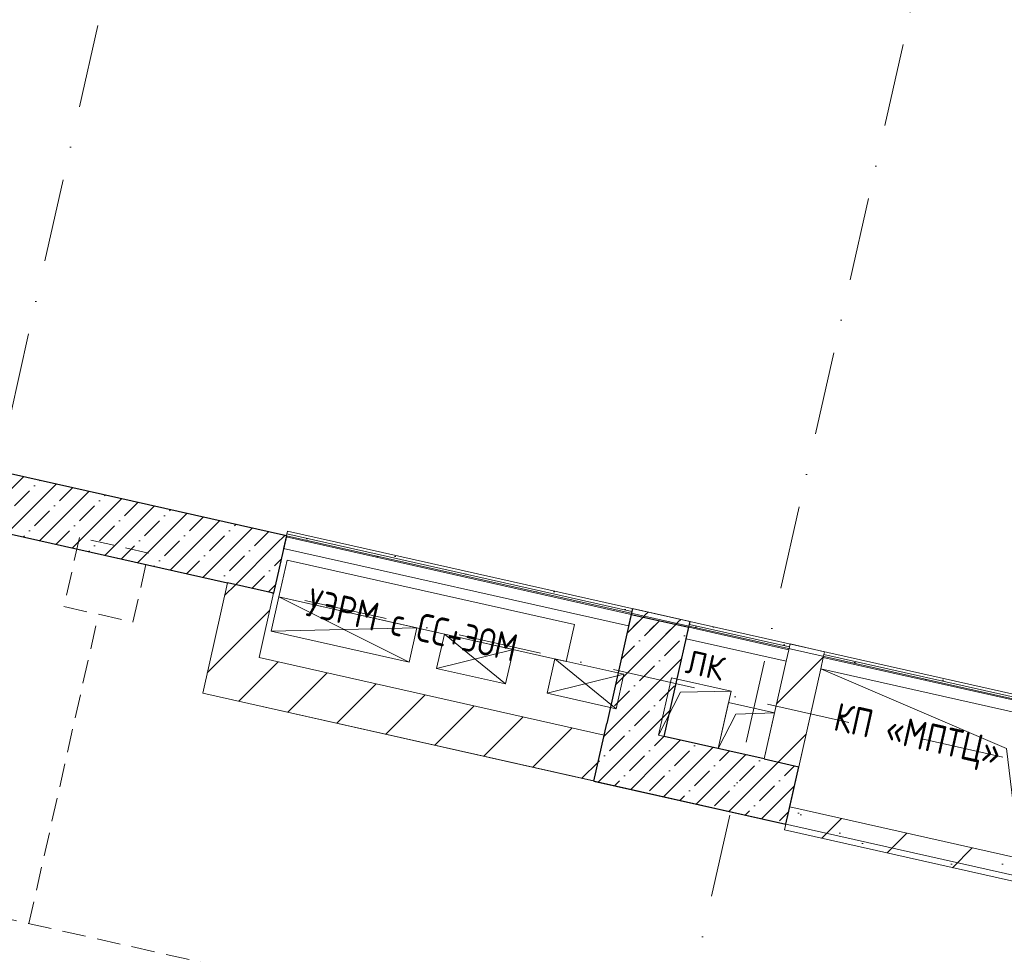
# Model space of a CAD drawing. Header units: millimetres. Extents: x -7218036 to -6881410, y 6117771 to 6219607.
# Tile 20 of 84: x -7176408 to -7172232, y 6140689 to 6144655. Entities that reach past the tile are written whole.
import ezdxf
from ezdxf.enums import TextEntityAlignment as Align

# ---------------------------------------------------------------- set-up
doc = ezdxf.new("R2010")
doc.units = ezdxf.units.MM
doc.header["$MEASUREMENT"] = 0
doc.linetypes.add('Dashed_1', pattern=[150, 100, -50])
doc.linetypes.add('Штрихпунктирная', pattern=[670.277762, 352.777767, -176.388884, 0, -141.111112])
for name, color, linetype in [('S - МОП.АР', 7, 'Continuous'), ('АР-Стены_внутренние_пилоны.АР', 7, 'Continuous'), ('АР-Стены_Перегородки_шахты_.АР', 7, 'Continuous'), ('АР-Чертеж-Оси_Осевые размеры.АР', 7, 'Continuous'), ('ИОС-Шахты и отверстия.АР', 7, 'Continuous')]:
    doc.layers.add(name, color=color, linetype=linetype)
for name, color, linetype, lineweight in [('АР-Стены_внутренние_пилоны.АР_Ном._пера__1', 7, 'Continuous', 15), ('АР-Стены_Перегородки_шахты_.АР_Ном._пера__1', 7, 'Continuous', 15), ('АР-Чертеж-Оси_Осевые размеры.АР_Ном._пера__120', 7, 'Continuous', 0), ('ИОС-Шахты и отверстия (перекидка)_Ном._пера__1', 7, 'Continuous', 0), ('ИОС-Шахты и отверстия.АР_Ном._пера__1', 7, 'Continuous', 0)]:
    doc.layers.add(name, color=color, linetype=linetype, lineweight=lineweight)
doc.styles.add('РЎР“Р•РќР•Р\xa0Р\x98Р\xa0_РЎРўР\x98Р›Р¬_3', font='GOTHIC.TTF')
doc.styles.add('РЎР“Р•РќР•Р\xa0Р\x98Р\xa0_РЎРўР\x98Р›Р¬_7', font='txt')
doc.styles.add('РЎР“Р•РќР•Р\xa0Р\x98Р\xa0_РЎРўР\x98Р›Р¬_8', font='GOST_Common.ttf', dxfattribs={"width": 0.85})
pattern_1 = [(45, (-6566190.34, 6562677.8), (-127.279217, 127.279217), [])]
pattern_2 = [(0, (-6566190.34, 6562677.795), (0, 75), [0, -75])]
pattern_3 = [(45, (-6566190.34, 6562677.8), (-84.852814, 84.852814), []), (45, (-6566232.77, 6562720.22), (-84.852814, 84.852814), [90, -30, 0, -30])]

# ---------------------------------------------------------------- blocks, each defined once
blk = doc.blocks.new('Стена_27_1', base_point=(-7175374.3, 6142487.4))
at = {"layer": 'АР-Стены_внутренние_пилоны.АР', "linetype": 'Continuous', "lineweight": 0, "true_color": 0x000000}
h = blk.add_hatch(dxfattribs=at)
h.set_pattern_fill('БЛОКИ_БЕТОННЫЕ_ЭФФЕКТИВН_78', color=18, style=0, pattern_type=2)
h.set_pattern_definition(pattern_1)
h.paths.add_polyline_path([(-7175526.7, 6142265.3), (-7175588, 6141992.4), (-7175392.9, 6141948.6), (-7175331.6, 6142221.5)])
h = blk.add_hatch(dxfattribs=at)
h.set_pattern_fill('БЛОКИ_БЕТОННЫЕ_ЭФФЕКТИВН_78', color=18, style=0, pattern_type=2)
h.set_pattern_definition(pattern_1)
h.paths.add_polyline_path([(-7175588, 6141992.4), (-7175631.8, 6141797.3), (-7175392.9, 6141948.6)])
h = blk.add_hatch(dxfattribs=at)
h.set_pattern_fill('БЛОКИ_БЕТОННЫЕ_ЭФФЕКТИВН_78', color=18, style=0, pattern_type=2)
h.set_pattern_definition(pattern_1)
h.paths.add_polyline_path([(-7175631.8, 6141797.3), (-7175436.7, 6141753.5), (-7175392.9, 6141948.6)])
at = {"layer": 'АР-Стены_внутренние_пилоны.АР_Ном._пера__1', "color": 7, "linetype": 'Continuous', "lineweight": 30}
blk.add_line((-7175331.6, 6142221.5), (-7175526.7, 6142265.3), dxfattribs=at)
at = {"layer": 'АР-Стены_внутренние_пилоны.АР_Ном._пера__1', "color": 7, "linetype": 'Continuous', "lineweight": 15, "flags": 128}
for points in [[(-7175526.7, 6142265.3), (-7175631.8, 6141797.3)], [(-7175392.9, 6141948.6), (-7175331.6, 6142221.5)], [(-7175631.8, 6141797.3), (-7175436.7, 6141753.5)]]:
    blk.add_lwpolyline(points, dxfattribs=at)
blk = doc.blocks.new('Стена_28_1', base_point=(-7175512.3, 6141873))
at = {"layer": 'АР-Стены_внутренние_пилоны.АР', "linetype": 'Continuous', "lineweight": 0, "true_color": 0x000000}
h = blk.add_hatch(dxfattribs=at)
h.set_pattern_fill('БЛОКИ_БЕТОННЫЕ_ЭФФЕКТИВН_78', color=18, style=0, pattern_type=2)
h.set_pattern_definition(pattern_1)
h.paths.add_polyline_path([(-7175392.9, 6141948.6), (-7175436.7, 6141753.5), (-7173972.8, 6141424.7), (-7173929, 6141619.8)])
at = {"layer": 'АР-Стены_внутренние_пилоны.АР_Ном._пера__1', "color": 7, "linetype": 'Continuous', "lineweight": 15, "flags": 128}
for points in [[(-7173929, 6141619.8), (-7175392.9, 6141948.6)], [(-7175436.7, 6141753.5), (-7173972.8, 6141424.7)], [(-7173972.8, 6141424.7), (-7173929, 6141619.8)]]:
    blk.add_lwpolyline(points, dxfattribs=at)
blk = doc.blocks.new('Стена_44_1', base_point=(-7173176.6, 6141501.8))
at = {"layer": 'АР-Стены_внутренние_пилоны.АР', "linetype": 'Continuous', "lineweight": 0, "true_color": 0x000000}
h = blk.add_hatch(dxfattribs=at)
h.set_pattern_fill('БЛОКИ_БЕТОННЫЕ_ЭФФЕКТИВН_78', color=18, style=0, pattern_type=2)
h.set_pattern_definition(pattern_1)
h.paths.add_polyline_path([(-7173103.4, 6141485.4), (-7173010.3, 6141900), (-7173156.7, 6141932.9), (-7173249.8, 6141518.2)])
at = {"layer": 'АР-Стены_внутренние_пилоны.АР_Ном._пера__1', "color": 7, "linetype": 'Continuous', "lineweight": 15, "flags": 128}
for points in [[(-7173156.7, 6141932.9), (-7173249.8, 6141518.2)], [(-7173103.4, 6141485.4), (-7173010.3, 6141900)], [(-7173249.8, 6141518.2), (-7173103.4, 6141485.4)]]:
    blk.add_lwpolyline(points, dxfattribs=at)
blk = doc.blocks.new('Стена_45_1', base_point=(-7173176.6, 6141501.8))
at = {"layer": 'АР-Стены_внутренние_пилоны.АР', "linetype": 'Continuous', "lineweight": 0, "true_color": 0x000000}
h = blk.add_hatch(dxfattribs=at)
h.set_pattern_fill('БЛОКИ_БЕТОННЫЕ_ЭФФЕКТИВН_78', color=18, style=0, pattern_type=2)
h.set_pattern_definition(pattern_1)
h.paths.add_polyline_path([(-7173103.4, 6141485.4), (-7173010.3, 6141900), (-7173156.7, 6141932.9), (-7173249.8, 6141518.2)])
at = {"layer": 'АР-Стены_внутренние_пилоны.АР_Ном._пера__1', "color": 7, "linetype": 'Continuous', "lineweight": 15, "flags": 128}
for points in [[(-7173156.7, 6141932.9), (-7173249.8, 6141518.2)], [(-7173103.4, 6141485.4), (-7173010.3, 6141900)], [(-7173249.8, 6141518.2), (-7173103.4, 6141485.4)]]:
    blk.add_lwpolyline(points, dxfattribs=at)
blk = doc.blocks.new('Стена_46_1', base_point=(-7173176.6, 6141501.8))
at = {"layer": 'АР-Стены_внутренние_пилоны.АР', "linetype": 'Continuous', "lineweight": 0, "true_color": 0x000000}
h = blk.add_hatch(dxfattribs=at)
h.set_pattern_fill('БЛОКИ_БЕТОННЫЕ_ЭФФЕКТИВН_78', color=18, style=0, pattern_type=2)
h.set_pattern_definition(pattern_1)
h.paths.add_polyline_path([(-7173103.4, 6141485.4), (-7173010.3, 6141900), (-7173156.7, 6141932.9), (-7173249.8, 6141518.2)])
at = {"layer": 'АР-Стены_внутренние_пилоны.АР_Ном._пера__1', "color": 7, "linetype": 'Continuous', "lineweight": 15, "flags": 128}
for points in [[(-7173156.7, 6141932.9), (-7173249.8, 6141518.2)], [(-7173103.4, 6141485.4), (-7173010.3, 6141900)], [(-7173249.8, 6141518.2), (-7173103.4, 6141485.4)]]:
    blk.add_lwpolyline(points, dxfattribs=at)
blk = doc.blocks.new('Стена_48_1', base_point=(-7175380.9, 6142458.1))
at = {"layer": 'АР-Стены_Перегородки_шахты_.АР', "linetype": 'Continuous', "lineweight": 0, "true_color": 0x000000}
h = blk.add_hatch(dxfattribs=at)
h.set_pattern_fill('ШТУКАТУРКА__ГИПС_03_0001', color=18, style=0, pattern_type=2)
h.set_pattern_definition(pattern_2)
h.paths.add_polyline_path([(-7173811.3, 6142144), (-7175275.1, 6142472.8), (-7175277.9, 6142460.6), (-7173814, 6142131.8)])
h = blk.add_hatch(dxfattribs=at)
h.set_pattern_fill('ШТУКАТУРКА__ГИПС_03_0001', color=18, style=0, pattern_type=2)
h.set_pattern_definition(pattern_2)
h.paths.add_polyline_path([(-7173808.5, 6142156.2), (-7175272.4, 6142485), (-7175275.1, 6142472.8), (-7173811.3, 6142144)])
h = blk.add_hatch(dxfattribs=at)
h.set_pattern_fill('ШТУКАТУРКА__ГИПС_03_0001', color=18, style=0, pattern_type=2)
h.set_pattern_definition(pattern_2)
h.paths.add_polyline_path([(-7173570.1, 6142077), (-7173145.7, 6141981.7), (-7173143, 6141993.9), (-7173567.3, 6142089.2)])
h = blk.add_hatch(dxfattribs=at)
h.set_pattern_fill('ШТУКАТУРКА__ГИПС_03_0001', color=18, style=0, pattern_type=2)
h.set_pattern_definition(pattern_2)
h.paths.add_polyline_path([(-7173567.3, 6142089.2), (-7173143, 6141993.9), (-7173140.2, 6142006.1), (-7173564.6, 6142101.4)])
h = blk.add_hatch(dxfattribs=at)
h.set_pattern_fill('ШТУКАТУРКА__ГИПС_03_0001', color=18, style=0, pattern_type=2)
h.set_pattern_definition(pattern_2)
h.paths.add_polyline_path([(-7172999.3, 6141948.8), (-7172023.7, 6141729.7), (-7172020.9, 6141741.9), (-7172996.6, 6141961)])
h = blk.add_hatch(dxfattribs=at)
h.set_pattern_fill('ШТУКАТУРКА__ГИПС_03_0001', color=18, style=0, pattern_type=2)
h.set_pattern_definition(pattern_2)
h.paths.add_polyline_path([(-7172996.6, 6141961), (-7172020.9, 6141741.9), (-7172018.2, 6141754.1), (-7172993.9, 6141973.2)])
h = blk.add_hatch(dxfattribs=at)
h.set_pattern_fill('ШТУКАТУРКА__ГИПС_03_0001', color=18, style=0, pattern_type=2)
h.set_pattern_definition(pattern_2)
h.paths.add_polyline_path([(-7171877.3, 6141696.8), (-7171096.7, 6141521.5), (-7171094, 6141533.7), (-7171874.6, 6141709)])
h = blk.add_hatch(dxfattribs=at)
h.set_pattern_fill('ШТУКАТУРКА__ГИПС_03_0001', color=18, style=0, pattern_type=2)
h.set_pattern_definition(pattern_2)
h.paths.add_polyline_path([(-7171874.6, 6141709), (-7171094, 6141533.7), (-7171091.3, 6141545.9), (-7171871.8, 6141721.2)])
at = {"layer": 'АР-Стены_Перегородки_шахты_.АР_Ном._пера__1', "color": 7, "linetype": 'Continuous', "lineweight": 0}
for p, q in [((-7173814, 6142131.8), (-7175277.9, 6142460.6)), ((-7173811.3, 6142144), (-7175275.1, 6142472.8)), ((-7173143, 6141993.9), (-7173567.3, 6142089.2)), ((-7173145.7, 6141981.7), (-7173570.1, 6142077)), ((-7172020.9, 6141741.9), (-7172996.6, 6141961)), ((-7172023.7, 6141729.7), (-7172999.3, 6141948.8)), ((-7171094, 6141533.7), (-7171874.6, 6141709)), ((-7171096.7, 6141521.5), (-7171877.3, 6141696.8))]:
    blk.add_line(p, q, dxfattribs=at)
at = {"layer": 'АР-Стены_Перегородки_шахты_.АР_Ном._пера__1', "color": 7, "linetype": 'Continuous', "lineweight": 30}
for p, q in [((-7173814, 6142131.8), (-7173825, 6142083)), ((-7173811.3, 6142144), (-7173814, 6142131.8)), ((-7173808.5, 6142156.2), (-7173811.3, 6142144)), ((-7173570.1, 6142077), (-7173567.3, 6142089.2)), ((-7173567.3, 6142089.2), (-7173564.6, 6142101.4)), ((-7173581, 6142028.2), (-7173570.1, 6142077))]:
    blk.add_line(p, q, dxfattribs=at)
at = {"layer": 'АР-Стены_Перегородки_шахты_.АР_Ном._пера__1', "color": 7, "linetype": 'Continuous', "lineweight": 15}
for p, q in [((-7173140.2, 6142006.1), (-7173143, 6141993.9)), ((-7173145.7, 6141981.7), (-7173156.7, 6141932.9)), ((-7173143, 6141993.9), (-7173145.7, 6141981.7)), ((-7172999.3, 6141948.8), (-7172996.6, 6141961)), ((-7172996.6, 6141961), (-7172993.9, 6141973.2)), ((-7173010.3, 6141900), (-7172999.3, 6141948.8)), ((-7172018.2, 6141754.1), (-7172020.9, 6141741.9)), ((-7172023.7, 6141729.7), (-7172034.6, 6141680.9)), ((-7172020.9, 6141741.9), (-7172023.7, 6141729.7)), ((-7171877.3, 6141696.8), (-7171874.6, 6141709)), ((-7171874.6, 6141709), (-7171871.8, 6141721.2)), ((-7171888.3, 6141648), (-7171877.3, 6141696.8))]:
    blk.add_line(p, q, dxfattribs=at)
at = {"layer": 'АР-Стены_Перегородки_шахты_.АР_Ном._пера__1', "color": 7, "linetype": 'Continuous', "lineweight": 0, "flags": 128}
for points in [[(-7175272.4, 6142485), (-7175288.8, 6142411.8)], [(-7171091.3, 6141545.9), (-7175272.4, 6142485)], [(-7175288.8, 6142411.8), (-7173825, 6142083)], [(-7173581, 6142028.2), (-7173156.7, 6141932.9)], [(-7173010.3, 6141900), (-7172034.6, 6141680.9)], [(-7171888.3, 6141648), (-7171107.7, 6141472.7)], [(-7171107.7, 6141472.7), (-7171091.3, 6141545.9)]]:
    blk.add_lwpolyline(points, dxfattribs=at)
blk = doc.blocks.new('Стена_49_1', base_point=(-7173103.4, 6141485.4))
at = {"layer": 'АР-Стены_внутренние_пилоны.АР', "linetype": 'Continuous', "lineweight": 0, "true_color": 0x000000}
h = blk.add_hatch(dxfattribs=at)
h.set_pattern_fill('БЛОКИ_БЕТОННЫЕ_ЭФФЕКТИВН_78', color=18, style=0, pattern_type=2)
h.set_pattern_definition(pattern_1)
h.paths.add_polyline_path([(-7173143, 6141993.9), (-7172996.6, 6141961), (-7172993.9, 6141973.2), (-7173140.2, 6142006.1)])
h = blk.add_hatch(dxfattribs=at)
h.set_pattern_fill('БЛОКИ_БЕТОННЫЕ_ЭФФЕКТИВН_78', color=18, style=0, pattern_type=2)
h.set_pattern_definition(pattern_1)
h.paths.add_polyline_path([(-7173156.7, 6141932.9), (-7173010.3, 6141900), (-7172999.3, 6141948.8), (-7173145.7, 6141981.7)])
h = blk.add_hatch(dxfattribs=at)
h.set_pattern_fill('БЛОКИ_БЕТОННЫЕ_ЭФФЕКТИВН_78', color=18, style=0, pattern_type=2)
h.set_pattern_definition(pattern_1)
h.paths.add_polyline_path([(-7173145.7, 6141981.7), (-7172999.3, 6141948.8), (-7172996.6, 6141961), (-7173143, 6141993.9)])
h = blk.add_hatch(dxfattribs=at)
h.set_pattern_fill('БЛОКИ_БЕТОННЫЕ_ЭФФЕКТИВН_78', color=18, style=0, pattern_type=2)
h.set_pattern_definition(pattern_1)
h.paths.add_polyline_path([(-7173103.4, 6141485.4), (-7173010.3, 6141900), (-7173156.7, 6141932.9), (-7173249.8, 6141518.2)])
at = {"layer": 'АР-Стены_внутренние_пилоны.АР_Ном._пера__1', "color": 7, "linetype": 'Continuous', "lineweight": 30}
blk.add_line((-7173249.8, 6141518.2), (-7173103.4, 6141485.4), dxfattribs=at)
at = {"layer": 'АР-Стены_внутренние_пилоны.АР_Ном._пера__1', "color": 7, "linetype": 'Continuous', "lineweight": 15, "flags": 128}
for points in [[(-7173156.7, 6141932.9), (-7173249.8, 6141518.2)], [(-7173103.4, 6141485.4), (-7173010.3, 6141900)]]:
    blk.add_lwpolyline(points, dxfattribs=at)
at = {"layer": 'АР-Стены_Перегородки_шахты_.АР_Ном._пера__1', "color": 7, "linetype": 'Continuous', "lineweight": 15}
for p, q in [((-7173140.2, 6142006.1), (-7173143, 6141993.9)), ((-7173145.7, 6141981.7), (-7173156.7, 6141932.9)), ((-7173143, 6141993.9), (-7173145.7, 6141981.7)), ((-7172999.3, 6141948.8), (-7172996.6, 6141961)), ((-7172996.6, 6141961), (-7172993.9, 6141973.2)), ((-7173010.3, 6141900), (-7172999.3, 6141948.8))]:
    blk.add_line(p, q, dxfattribs=at)
at = {"layer": 'АР-Стены_Перегородки_шахты_.АР_Ном._пера__1', "color": 7, "linetype": 'Continuous', "lineweight": 0}
blk.add_line((-7172993.9, 6141973.2), (-7173140.2, 6142006.1), dxfattribs=at)
blk = doc.blocks.new('Стена_56_1', base_point=(-7173796.1, 6141640.9))
at = {"layer": 'АР-Стены_внутренние_пилоны.АР', "linetype": 'Continuous', "lineweight": 0, "true_color": 0x000000}
h = blk.add_hatch(dxfattribs=at)
h.set_pattern_fill('ЖЕЛЕЗОБЕТОН__PROJECT__0001', color=18, style=0, pattern_type=2)
h.set_pattern_definition(pattern_3)
h.paths.add_polyline_path([(-7173674.2, 6141613.5), (-7173570.1, 6142077), (-7173814, 6142131.8), (-7173918.1, 6141668.3)])
h = blk.add_hatch(dxfattribs=at)
h.set_pattern_fill('ЖЕЛЕЗОБЕТОН__PROJECT__0001', color=18, style=0, pattern_type=2)
h.set_pattern_definition(pattern_3)
h.paths.add_polyline_path([(-7173825, 6142083), (-7173581, 6142028.2), (-7173570.1, 6142077), (-7173814, 6142131.8)])
h = blk.add_hatch(dxfattribs=at)
h.set_pattern_fill('ЖЕЛЕЗОБЕТОН__PROJECT__0001', color=18, style=0, pattern_type=2)
h.set_pattern_definition(pattern_3)
h.paths.add_polyline_path([(-7173814, 6142131.8), (-7173570.1, 6142077), (-7173567.3, 6142089.2), (-7173811.3, 6142144)])
h = blk.add_hatch(dxfattribs=at)
h.set_pattern_fill('ЖЕЛЕЗОБЕТОН__PROJECT__0001', color=18, style=0, pattern_type=2)
h.set_pattern_definition(pattern_3)
h.paths.add_polyline_path([(-7173811.3, 6142144), (-7173567.3, 6142089.2), (-7173564.6, 6142101.4), (-7173808.5, 6142156.2)])
at = {"layer": 'АР-Стены_внутренние_пилоны.АР_Ном._пера__1', "color": 7, "linetype": 'Continuous', "lineweight": 30, "flags": 128}
for points in [[(-7173814, 6142131.8), (-7173918.1, 6141668.3)], [(-7173814, 6142131.8), (-7173570.1, 6142077)], [(-7173674.2, 6141613.5), (-7173570.1, 6142077)]]:
    blk.add_lwpolyline(points, dxfattribs=at)
at = {"layer": 'АР-Стены_Перегородки_шахты_.АР_Ном._пера__1', "color": 7, "linetype": 'Continuous', "lineweight": 30}
for p, q in [((-7173814, 6142131.8), (-7173825, 6142083)), ((-7173811.3, 6142144), (-7173814, 6142131.8)), ((-7173808.5, 6142156.2), (-7173811.3, 6142144)), ((-7173570.1, 6142077), (-7173567.3, 6142089.2)), ((-7173567.3, 6142089.2), (-7173564.6, 6142101.4)), ((-7173581, 6142028.2), (-7173570.1, 6142077))]:
    blk.add_line(p, q, dxfattribs=at)
at = {"layer": 'АР-Стены_Перегородки_шахты_.АР_Ном._пера__1', "color": 7, "linetype": 'Continuous', "lineweight": 0}
blk.add_line((-7173564.6, 6142101.4), (-7173808.5, 6142156.2), dxfattribs=at)
blk = doc.blocks.new('Стена_57_1', base_point=(-7175374.3, 6142487.4))
at = {"layer": 'АР-Стены_внутренние_пилоны.АР', "linetype": 'Continuous', "lineweight": 0, "true_color": 0x000000}
h = blk.add_hatch(dxfattribs=at)
h.set_pattern_fill('ЖЕЛЕЗОБЕТОН__PROJECT__0001', color=18, style=0, pattern_type=2)
h.set_pattern_definition(pattern_3)
h.paths.add_polyline_path([(-7175276.8, 6142465.4), (-7176447.5, 6142728.4), (-7176502.3, 6142484.4), (-7175526.7, 6142265.3)])
h = blk.add_hatch(dxfattribs=at)
h.set_pattern_fill('ЖЕЛЕЗОБЕТОН__PROJECT__0001', color=18, style=0, pattern_type=2)
h.set_pattern_definition(pattern_3)
h.paths.add_polyline_path([(-7175526.7, 6142265.3), (-7175331.6, 6142221.5), (-7175276.8, 6142465.4)])
at = {"layer": 'АР-Стены_внутренние_пилоны.АР_Ном._пера__1', "color": 7, "linetype": 'Continuous', "lineweight": 30}
blk.add_line((-7175331.6, 6142221.5), (-7175526.7, 6142265.3), dxfattribs=at)
at = {"layer": 'АР-Стены_внутренние_пилоны.АР_Ном._пера__1', "color": 7, "linetype": 'Continuous', "lineweight": 30, "flags": 128}
for points in [[(-7175276.8, 6142465.4), (-7176447.5, 6142728.4)], [(-7176502.3, 6142484.4), (-7175526.7, 6142265.3)], [(-7175276.8, 6142465.4), (-7175331.6, 6142221.5)]]:
    blk.add_lwpolyline(points, dxfattribs=at)
blk = doc.blocks.new('Стена_93_1', base_point=(-7172166.1, 6141095.5))
at = {"layer": 'АР-Стены_внутренние_пилоны.АР', "linetype": 'Continuous', "lineweight": 0, "true_color": 0x000000}
h = blk.add_hatch(dxfattribs=at)
h.set_pattern_fill('БУТ__50__0001', color=18, style=0, pattern_type=2)
h.set_pattern_definition([(45, (-6566190.34, 6562677.8), (-169.70563, 169.70563), []), (90, (-6566360.05, 6562847.5), (-216, 0), [0, -144, 0, -216]), (155, (-6566190.34, 6563017.2), (91.285545, 195.76248), [0, -105.6, 0, -182.4])])
h.paths.add_polyline_path([(-7172166.1, 6141095.5), (-7173141.8, 6141314.6), (-7173163.7, 6141217), (-7172188, 6140997.9)])
at = {"layer": 'АР-Стены_внутренние_пилоны.АР_Ном._пера__1', "color": 7, "linetype": 'Continuous', "lineweight": 15, "flags": 128}
for points in [[(-7173141.8, 6141314.6), (-7173163.7, 6141217)], [(-7172166.1, 6141095.5), (-7173141.8, 6141314.6)], [(-7173163.7, 6141217), (-7172188, 6140997.9)], [(-7172188, 6140997.9), (-7172166.1, 6141095.5)]]:
    blk.add_lwpolyline(points, dxfattribs=at)
blk = doc.blocks.new('Стандартный Маркер Сетки[9]_1', base_point=(-7174682.2, 6150838.4))
at = {"layer": 'АР-Чертеж-Оси_Осевые размеры.АР_Ном._пера__120', "color": 7, "linetype": 'Штрихпунктирная', "lineweight": 0}
blk.add_line((-7174901.3, 6149862.7), (-7179463.8, 6129548.3), dxfattribs=at)
at = {"layer": 'АР-Чертеж-Оси_Осевые размеры.АР_Ном._пера__120', "color": 7, "lineweight": 0, "style": 'РЎР“Р•РќР•Р\xa0Р\x98Р\xa0_РЎРўР\x98Р›Р¬_3'}
blk.add_attdef('AC_MarkerText_1', text='', height=350, rotation=347.3417, dxfattribs=at).set_placement((-7179722.6, 6128265.8), align=Align.TOP_CENTER)
blk = doc.blocks.new('Стандартный Маркер Сетки[14]_1', base_point=(-7171413.6, 6150104.3))
at = {"layer": 'АР-Чертеж-Оси_Осевые размеры.АР_Ном._пера__120', "color": 7, "linetype": 'Штрихпунктирная', "lineweight": 0}
blk.add_line((-7171632.8, 6149128.6), (-7176195.3, 6128814.2), dxfattribs=at)
at = {"layer": 'АР-Чертеж-Оси_Осевые размеры.АР_Ном._пера__120', "color": 7, "lineweight": 0, "style": 'РЎР“Р•РќР•Р\xa0Р\x98Р\xa0_РЎРўР\x98Р›Р¬_3'}
blk.add_attdef('AC_MarkerText_1', text='', height=350, rotation=347.3417, dxfattribs=at).set_placement((-7176454, 6127531.7), align=Align.TOP_CENTER)
blk = doc.blocks.new('Стандартный Маркер Сетки[30]_1', base_point=(-7174682.2, 6150838.4))
at = {"layer": 'АР-Чертеж-Оси_Осевые размеры.АР_Ном._пера__120', "color": 7, "linetype": 'Штрихпунктирная', "lineweight": 0}
blk.add_line((-7174901.3, 6149862.7), (-7179463.8, 6129548.3), dxfattribs=at)
at = {"layer": 'АР-Чертеж-Оси_Осевые размеры.АР_Ном._пера__120', "color": 7, "lineweight": 0, "style": 'РЎР“Р•РќР•Р\xa0Р\x98Р\xa0_РЎРўР\x98Р›Р¬_3'}
blk.add_attdef('AC_MarkerText_1', text='', height=350, rotation=347.3417, dxfattribs=at).set_placement((-7179722.6, 6128265.8), align=Align.TOP_CENTER)
blk = doc.blocks.new('Стандартный Маркер Сетки[35]_1', base_point=(-7171413.6, 6150104.3))
at = {"layer": 'АР-Чертеж-Оси_Осевые размеры.АР_Ном._пера__120', "color": 7, "linetype": 'Штрихпунктирная', "lineweight": 0}
blk.add_line((-7171632.8, 6149128.6), (-7176195.3, 6128814.2), dxfattribs=at)
at = {"layer": 'АР-Чертеж-Оси_Осевые размеры.АР_Ном._пера__120', "color": 7, "lineweight": 0, "style": 'РЎР“Р•РќР•Р\xa0Р\x98Р\xa0_РЎРўР\x98Р›Р¬_3'}
blk.add_attdef('AC_MarkerText_1', text='', height=350, rotation=347.3417, dxfattribs=at).set_placement((-7176454, 6127531.7), align=Align.TOP_CENTER)
blk = doc.blocks.new('Стена_96_1', base_point=(-7173796.1, 6141640.9))
at = {"layer": 'АР-Стены_внутренние_пилоны.АР', "linetype": 'Continuous', "lineweight": 0, "true_color": 0x000000}
h = blk.add_hatch(dxfattribs=at)
h.set_pattern_fill('ЖЕЛЕЗОБЕТОН__PROJECT__0001', color=18, style=0, pattern_type=2)
h.set_pattern_definition(pattern_3)
h.paths.add_polyline_path([(-7173918.1, 6141668.3), (-7173972.9, 6141424.4), (-7173674.2, 6141613.5)])
h = blk.add_hatch(dxfattribs=at)
h.set_pattern_fill('ЖЕЛЕЗОБЕТОН__PROJECT__0001', color=18, style=0, pattern_type=2)
h.set_pattern_definition(pattern_3)
h.paths.add_polyline_path([(-7173674.2, 6141613.5), (-7173972.9, 6141424.4), (-7173728.9, 6141369.6)])
h = blk.add_hatch(dxfattribs=at)
h.set_pattern_fill('ЖЕЛЕЗОБЕТОН__PROJECT__0001', color=18, style=0, pattern_type=2)
h.set_pattern_definition(pattern_3)
h.paths.add_polyline_path([(-7173728.9, 6141369.6), (-7173158.2, 6141241.4), (-7173249.8, 6141518.2), (-7173674.2, 6141613.5)])
h = blk.add_hatch(dxfattribs=at)
h.set_pattern_fill('ЖЕЛЕЗОБЕТОН__PROJECT__0001', color=18, style=0, pattern_type=2)
h.set_pattern_definition(pattern_3)
h.paths.add_polyline_path([(-7173249.8, 6141518.2), (-7173158.2, 6141241.4), (-7173103.4, 6141485.4)])
at = {"layer": 'АР-Стены_внутренние_пилоны.АР_Ном._пера__1', "color": 7, "linetype": 'Continuous', "lineweight": 30}
blk.add_line((-7173249.8, 6141518.2), (-7173103.4, 6141485.4), dxfattribs=at)
at = {"layer": 'АР-Стены_внутренние_пилоны.АР_Ном._пера__1', "color": 7, "linetype": 'Continuous', "lineweight": 30, "flags": 128}
for points in [[(-7173972.9, 6141424.4), (-7173918.1, 6141668.3)], [(-7173249.8, 6141518.2), (-7173674.2, 6141613.5)], [(-7173158.2, 6141241.4), (-7173103.4, 6141485.4)], [(-7173972.9, 6141424.4), (-7173158.2, 6141241.4)]]:
    blk.add_lwpolyline(points, dxfattribs=at)
blk = doc.blocks.new('Стандартный Маркер Сетки[49]_1', base_point=(-7215418.6, 6151224.6))
at = {"layer": 'АР-Чертеж-Оси_Осевые размеры.АР_Ном._пера__120', "color": 7, "linetype": 'Штрихпунктирная', "lineweight": 0}
blk.add_line((-7214442.9, 6151005.4), (-7135501.7, 6133275.6), dxfattribs=at)
at = {"layer": 'АР-Чертеж-Оси_Осевые размеры.АР_Ном._пера__120', "color": 7, "lineweight": 0, "style": 'РЎР“Р•РќР•Р\xa0Р\x98Р\xa0_РЎРўР\x98Р›Р¬_3'}
for tag, p in [('AC_MarkerText_1_0', (-7215836.5, 6151515.2)), ('AC_MarkerText_1_1', (-7133968.2, 6133128))]:
    blk.add_attdef(tag, text='', height=350, rotation=347.3417, dxfattribs=at).set_placement(p, align=Align.TOP_CENTER)
blk = doc.blocks.new('Символ Проема в Полу 21[53]_1', base_point=(-7173698.6, 6141619))
at = {"layer": 'ИОС-Шахты и отверстия.АР_Ном._пера__1', "color": 7, "linetype": 'Continuous', "lineweight": 0, "flags": 128}
for points in [[(-7173698.6, 6141619), (-7173643.8, 6141863), (-7173390.1, 6141806), (-7173604.8, 6141801.4)], [(-7173604.8, 6141801.4), (-7173390.1, 6141806), (-7173444.9, 6141562.1), (-7173698.6, 6141619)]]:
    blk.add_lwpolyline(points, close=True, dxfattribs=at)
blk = doc.blocks.new('Символ Проема в Полу 21[54]_1', base_point=(-7173444.9, 6141562.1))
at = {"layer": 'ИОС-Шахты и отверстия.АР_Ном._пера__1', "color": 7, "linetype": 'Continuous', "lineweight": 0, "flags": 128}
for points in [[(-7173444.9, 6141562.1), (-7173401.1, 6141757.2), (-7173205.9, 6141713.4), (-7173370.5, 6141708.9)], [(-7173370.5, 6141708.9), (-7173205.9, 6141713.4), (-7173249.8, 6141518.2), (-7173444.9, 6141562.1)]]:
    blk.add_lwpolyline(points, close=True, dxfattribs=at)
blk = doc.blocks.new('Символ Проема в Полу 21[58]_1', base_point=(-7173010.3, 6141900))
at = {"layer": 'ИОС-Шахты и отверстия.АР_Ном._пера__1', "color": 7, "linetype": 'Continuous', "lineweight": 0, "flags": 128}
for points in [[(-7172221.6, 6141562.5), (-7172166.1, 6141095.5), (-7173141.8, 6141314.6), (-7173010.3, 6141900)], [(-7173010.3, 6141900), (-7172034.6, 6141680.9), (-7172166.1, 6141095.5), (-7172221.6, 6141562.5)]]:
    blk.add_lwpolyline(points, close=True, dxfattribs=at)
blk = doc.blocks.new('Стандартный Маркер Сетки[59]_1', base_point=(-7215418.6, 6151224.6))
at = {"layer": 'АР-Чертеж-Оси_Осевые размеры.АР_Ном._пера__120', "color": 7, "linetype": 'Штрихпунктирная', "lineweight": 0}
blk.add_line((-7214442.9, 6151005.4), (-7135501.7, 6133275.6), dxfattribs=at)
at = {"layer": 'АР-Чертеж-Оси_Осевые размеры.АР_Ном._пера__120', "color": 7, "lineweight": 0, "style": 'РЎР“Р•РќР•Р\xa0Р\x98Р\xa0_РЎРўР\x98Р›Р¬_3'}
for tag, p in [('AC_MarkerText_1_0', (-7215836.5, 6151515.2)), ('AC_MarkerText_1_1', (-7133968.2, 6133128))]:
    blk.add_attdef(tag, text='', height=350, rotation=347.3417, dxfattribs=at).set_placement(p, align=Align.TOP_CENTER)
blk = doc.blocks.new('Стандартный Маркер Сетки[62]_1', base_point=(-7215418.6, 6151224.6))
at = {"layer": 'АР-Чертеж-Оси_Осевые размеры.АР_Ном._пера__120', "color": 7, "linetype": 'Штрихпунктирная', "lineweight": 0}
blk.add_line((-7214442.9, 6151005.4), (-7135501.7, 6133275.6), dxfattribs=at)
at = {"layer": 'АР-Чертеж-Оси_Осевые размеры.АР_Ном._пера__120', "color": 7, "lineweight": 0, "style": 'РЎР“Р•РќР•Р\xa0Р\x98Р\xa0_РЎРўР\x98Р›Р¬_3'}
for tag, p in [('AC_MarkerText_1_0', (-7215836.5, 6151515.2)), ('AC_MarkerText_1_1', (-7133968.2, 6133128))]:
    blk.add_attdef(tag, text='', height=350, rotation=347.3417, dxfattribs=at).set_placement(p, align=Align.TOP_CENTER)
blk = doc.blocks.new('Стандартный Маркер Сетки[66]_1', base_point=(-7215418.6, 6151224.6))
at = {"layer": 'АР-Чертеж-Оси_Осевые размеры.АР_Ном._пера__120', "color": 7, "linetype": 'Штрихпунктирная', "lineweight": 0}
blk.add_line((-7214442.9, 6151005.4), (-7135501.7, 6133275.6), dxfattribs=at)
at = {"layer": 'АР-Чертеж-Оси_Осевые размеры.АР_Ном._пера__120', "color": 7, "lineweight": 0, "style": 'РЎР“Р•РќР•Р\xa0Р\x98Р\xa0_РЎРўР\x98Р›Р¬_3'}
for tag, p in [('AC_MarkerText_1_0', (-7215836.5, 6151515.2)), ('AC_MarkerText_1_1', (-7133968.2, 6133128))]:
    blk.add_attdef(tag, text='', height=350, rotation=347.3417, dxfattribs=at).set_placement(p, align=Align.TOP_CENTER)

msp = doc.modelspace()

# ---------------------------------------------------------------- linework, layer by layer
at = {"layer": 'S - МОП.АР', "color": 254, "linetype": 'Continuous', "lineweight": 0, "true_color": 0xd1c7d6, "flags": 128}
msp.add_lwpolyline([(-7169353.6, 6140930.2), (-7170895.5, 6141276.5), (-7171011.7, 6140759.2), (-7175631.9, 6141796.9), (-7175526.8, 6142265.1), (-7183990.6, 6144166), (-7185619.8, 6136911.9), (-7182409.9, 6136191), (-7182058.5, 6137755.4), (-7181765.8, 6137689.7), (-7182117.2, 6136125.2), (-7178365.6, 6135282.6), (-7178113.6, 6136404.7), (-7177703.8, 6136312.7), (-7177955.9, 6135190.5), (-7171730.8, 6133792.5), (-7171478.8, 6134914.6), (-7171088.6, 6134826.9), (-7171340.6, 6133704.9), (-7168018.3, 6132958.7)], dxfattribs=at)
at = {"layer": 'ИОС-Шахты и отверстия (перекидка)_Ном._пера__1', "color": 7, "linetype": 'Continuous', "lineweight": 0}
msp.add_line((-7175276.8, 6142465.5), (-7171095.6, 6141526.3), dxfattribs=at)
at = {"layer": 'ИОС-Шахты и отверстия (перекидка)_Ном._пера__1', "color": 7, "linetype": 'Dashed_1', "lineweight": 0}
for p, q in [((-7176084.9, 6142083.3), (-7176368.7, 6140819.6)), ((-7179153.2, 6141445), (-7172810.6, 6140020.5))]:
    msp.add_line(p, q, dxfattribs=at)
at = {"layer": 'ИОС-Шахты и отверстия.АР_Ном._пера__1', "color": 7, "linetype": 'Dashed_1', "lineweight": 0}
msp.add_lwpolyline([(-7176220.3, 6142164.9), (-7175927.5, 6142099.2), (-7175861.8, 6142391.9), (-7176154.5, 6142457.6)], close=True, dxfattribs=at)
at = {"layer": 'ИОС-Шахты и отверстия.АР_Ном._пера__1', "color": 7, "linetype": 'Continuous', "lineweight": 0}
for points in [[(-7175274, 6142362.3), (-7174054.3, 6142088.4), (-7174089.4, 6141932.3), (-7175309, 6142206.2)], [(-7174723.6, 6142074.7), (-7175309, 6142206.2), (-7175341.9, 6142059.9), (-7174756.5, 6141928.4)], [(-7174313.8, 6141982.7), (-7174606.5, 6142048.4), (-7174639.4, 6141902.1), (-7174346.7, 6141836.3)], [(-7173845.5, 6141877.5), (-7174138.2, 6141943.2), (-7174171.1, 6141796.9), (-7173878.4, 6141731.1)]]:
    msp.add_lwpolyline(points, close=True, dxfattribs=at)
for points in [[(-7174756.5, 6141928.4), (-7175309, 6142206.2)], [(-7175341.9, 6142059.9), (-7174723.6, 6142074.7)], [(-7174346.7, 6141836.3), (-7174606.5, 6142048.4)], [(-7174639.4, 6141902.1), (-7174313.8, 6141982.7)], [(-7174138.2, 6141943.2), (-7173878.4, 6141731.1)], [(-7173845.5, 6141877.5), (-7174171.1, 6141796.9)]]:
    msp.add_lwpolyline(points, dxfattribs=at)

# ---------------------------------------------------------------- block references
at = {"layer": 'АР-Стены_внутренние_пилоны.АР', "color": 7, "lineweight": 0}
for name, p in [('Стена_57_1', (-7175374.3, 6142487.4)), ('Стена_27_1', (-7175374.3, 6142487.4)), ('Стена_56_1', (-7173796.1, 6141640.9)), ('Стена_49_1', (-7173103.4, 6141485.4)), ('Стена_28_1', (-7175512.3, 6141873)), ('Стена_44_1', (-7173176.6, 6141501.8)), ('Стена_45_1', (-7173176.6, 6141501.8)), ('Стена_46_1', (-7173176.6, 6141501.8)), ('Стена_96_1', (-7173796.1, 6141640.9)), ('Стена_93_1', (-7172166.1, 6141095.5))]:
    msp.add_blockref(name, p, dxfattribs=at)
at = {"layer": 'АР-Стены_Перегородки_шахты_.АР', "color": 7, "lineweight": 0}
msp.add_blockref('Стена_48_1', (-7175380.9, 6142458.1), dxfattribs=at)
at = {"layer": 'АР-Чертеж-Оси_Осевые размеры.АР', "color": 8, "linetype": 'Continuous', "lineweight": 15}
for name, p in [('Стандартный Маркер Сетки[49]_1', (-7215418.6, 6151224.6)), ('Стандартный Маркер Сетки[59]_1', (-7215418.6, 6151224.6)), ('Стандартный Маркер Сетки[62]_1', (-7215418.6, 6151224.6)), ('Стандартный Маркер Сетки[66]_1', (-7215418.6, 6151224.6)), ('Стандартный Маркер Сетки[9]_1', (-7174682.2, 6150838.4)), ('Стандартный Маркер Сетки[30]_1', (-7174682.2, 6150838.4)), ('Стандартный Маркер Сетки[14]_1', (-7171413.6, 6150104.3)), ('Стандартный Маркер Сетки[35]_1', (-7171413.6, 6150104.3))]:
    msp.add_blockref(name, p, dxfattribs=at)
at = {"layer": 'ИОС-Шахты и отверстия.АР', "color": 7, "linetype": 'Continuous', "lineweight": 0}
for name, p in [('Символ Проема в Полу 21[58]_1', (-7173010.3, 6141900)), ('Символ Проема в Полу 21[53]_1', (-7173698.6, 6141619)), ('Символ Проема в Полу 21[54]_1', (-7173444.9, 6141562.1))]:
    msp.add_blockref(name, p, dxfattribs=at)

# ---------------------------------------------------------------- texts
at = {"layer": 'ИОС-Шахты и отверстия.АР_Ном._пера__1', "color": 7, "linetype": 'Continuous', "lineweight": 0}
for s, insert, char_height, attachment_point, rotation, style in [('\\A1;{\\pql;\\fGOST Common|b0|i0|c204|p0;\\W0.850000;УЭРМ\\fGOST Common|b0|i0|c204|p0;\\W0.850000; \\fGOST Common|b0|i0|c204|p0;\\W0.850000;с СС+\\fGOST Common|b0|i0|c204|p0;\\H0.964787x;\\W0.850000;ЭОМ}', (-7175185.1, 6142185.5), 120, 4, 347.3417, 'РЎР“Р•РќР•Р\xa0Р\x98Р\xa0_РЎРўР\x98Р›Р¬_8'), ('\\A1;{\\pqc;\\fGOST Common|b1|i0|c204|p0;\\W1.000000;ЛК}', (-7173500, 6141915.9), 100, 5, 347.3423, 'РЎР“Р•РќР•Р\xa0Р\x98Р\xa0_РЎРўР\x98Р›Р¬_7'), ('\\A1;{\\pqc;\\fGOST Common|b0|i0|c204|p0;\\W0.850000;КП «МПТЦ»}', (-7172601.4, 6141605.4), 120, 5, 347.3419, 'РЎР“Р•РќР•Р\xa0Р\x98Р\xa0_РЎРўР\x98Р›Р¬_8')]:
    msp.add_mtext(s, dxfattribs=dict(at, insert=insert, char_height=char_height, attachment_point=attachment_point, rotation=rotation, style=style))

doc.saveas('drawing.dxf')
